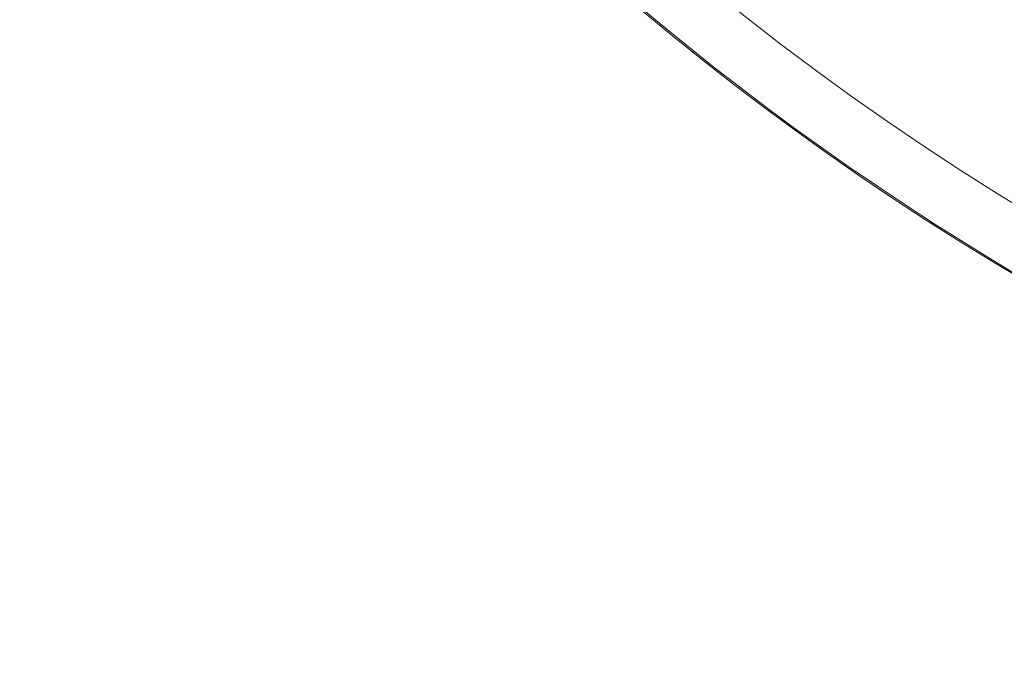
# Model space of a CAD drawing. Header units: metres. Extents: x 6538042 to 13082743, y 6022817 to 12049805.
# Tile 67 of 92: x 6539628.634 to 6539629.097, y 6024208.756 to 6024209.06. Entities that reach past the tile are written whole.
import ezdxf

# ---------------------------------------------------------------- set-up
doc = ezdxf.new("R2010")
doc.units = ezdxf.units.M
doc.header["$MEASUREMENT"] = 0
doc.layers.get('0').update_dxf_attribs({"linetype": 'CONTINUOUS', "lineweight": 18})
doc.layers.add('d-komora zawory', color=7, linetype='CONTINUOUS', lineweight=13)

# ---------------------------------------------------------------- blocks, each defined once
blk = doc.blocks.new('E_Housing_Small__114', base_point=(31.64999948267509, 372.0435322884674))
at = {"color": 7, "linetype": 'Continuous'}
blk.add_arc((152.6499992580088, 528.5435324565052), 120.0000001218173, 207.4512687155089, 258.9602857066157, dxfattribs=at)
blk = doc.blocks.new('E-Cover_Small__115', base_point=(32.64999948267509, 408.5435322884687))
at = {"color": 2, "linetype": 'Continuous'}
blk.add_circle((152.6499994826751, 528.5435322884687), 119.9328215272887, dxfattribs=at)
at = {"color": 7, "linetype": 'Continuous'}
blk.add_arc((152.6499992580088, 528.5435324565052), 120.0000001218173, 207.4512687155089, 258.9602857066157, dxfattribs=at)
at = {"color": 2, "linetype": 'Continuous'}
blk.add_arc((152.6499994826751, 528.5435322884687), 117.4336782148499, 210.4647882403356, 269.535211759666, dxfattribs=at)
blk = doc.blocks.new('Electronics_Unit_Small__116', base_point=(-12.35000051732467, 372.0435322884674))
for name, p in [('E-Cover_Small__115', (32.64999948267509, 408.5435322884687)), ('E_Housing_Small__114', (31.64999948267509, 372.0435322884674))]:
    blk.add_blockref(name, p)
blk = doc.blocks.new('1 zawór')
at = {"xscale": 0.01658879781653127, "yscale": 0.01658879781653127, "zscale": 0.01658879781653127}
blk.add_blockref('Electronics_Unit_Small__116', (5474689.593337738, 5917665.233329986), dxfattribs=at)

msp = doc.modelspace()

# ---------------------------------------------------------------- block references
at = {"layer": 'd-komora zawory', "xscale": 0.666666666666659, "yscale": 0.666666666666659, "zscale": 0.666666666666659}
msp.add_blockref('1 zawór', (2889834.891557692, 2079098.195834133), dxfattribs=at)

doc.saveas('drawing.dxf')
